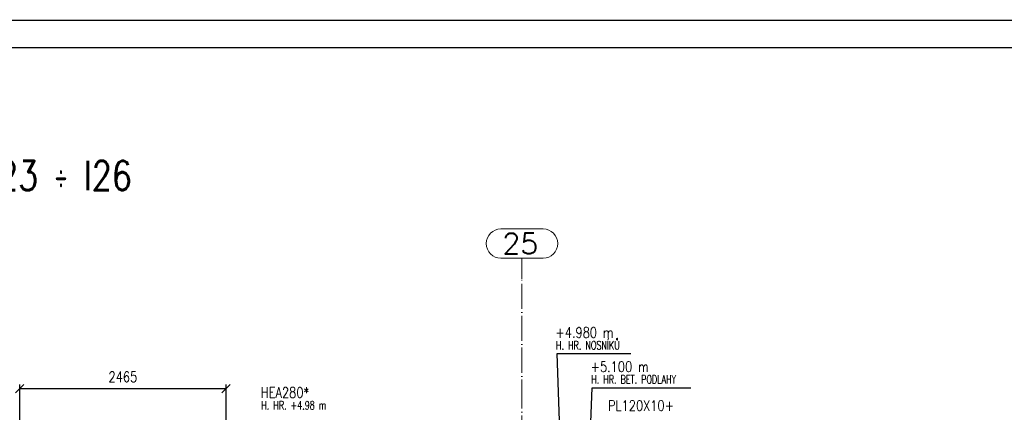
# Paper-space layout 'Layout1' of a CAD drawing. Extents: x -2 to 1380, y -36 to 422.
# Tile 44 of 79: x 455 to 690, y 326 to 420. Entities that reach past the tile are written whole.
import ezdxf
from ezdxf.enums import TextEntityAlignment as Align

# ---------------------------------------------------------------- set-up
doc = ezdxf.new("R2010")
doc.units = 0
doc.linetypes.add('ACAD_ISO04W100', pattern=[30.5, 24, -3, 0.5, -3])
doc.linetypes.add('HP_01_CER_B', pattern=[8, 5, -1, 1, -1])
doc.layers.get('0').update_dxf_attribs({"linetype": 'CONTINUOUS'})
doc.layers.get('DEFPOINTS').update_dxf_attribs({"color": 132, "linetype": 'CONTINUOUS'})
doc.layers.add('RAMECEK_HP', color=251, linetype='CONTINUOUS')
for name, color, linetype, lineweight in [('SS_1.ET-HALA_TaO-RASTR', 7, 'HP_01_CER_B', 13), ('SS_KOTY', 3, 'CONTINUOUS', 25), ('SS_NADPIS_7', 6, 'CONTINUOUS', 70), ('SS_POPIS_PROFILU', 13, 'CONTINUOUS', 25), ('SS_POPIS_PROFILU_S355', 2, 'CONTINUOUS', 35)]:
    doc.layers.add(name, color=color, linetype=linetype, lineweight=lineweight)
doc.styles.add('ROMANS', font='romans.shx', dxfattribs={"width": 0.8})
doc.styles.add('romans.shx', font='romans.shx', dxfattribs={"height": 5})
doc.dimstyles.new('A-1_(2.5)_50AS', dxfattribs={"dimtxt": 2.5, "dimasz": 2, "dimexe": 1, "dimexo": 2, "dimgap": 0, "dimtad": 0, "dimdec": 1, "dimlfac": 50, "dimrnd": 1, "dimtxsty": 'ROMANS', "dimblk1": 'OBLIQUE', "dimblk2": 'OBLIQUE', "dimsah": 1, "dimcen": 2, "dimclrd": 256, "dimclre": 256, "dimclrt": 256, "dimadec": 1, "dimazin": 2, "dimtfac": 0.714286, "dimtdec": 1, "dimtmove": 0, "dimatfit": 3, "dimldrblk": 'OPEN', "dimfxl": 1, "dimtvp": 1.142857, "dimtfill": 1, "dimtolj": 1, "dimlwd": -1, "dimlwe": -1, "dimarcsym": 0})

# ---------------------------------------------------------------- blocks, each defined once
blk = doc.blocks.new('*U6')
at = {"layer": 'RAMECEK_HP', "lineweight": 35, "const_width": 0.35}
for points in [[(0, 420), (0, 0), (1188, 0), (1188, 420)], [(6.5, 413.5), (6.5, 6.5), (1181.5, 6.5), (1181.5, 413.5)]]:
    blk.add_lwpolyline(points, close=True, dxfattribs=at)
at = {"layer": 'DEFPOINTS', "style": 'ROMANS', "width": 0.8}
blk.add_attdef('TISK', text='', height=10, dxfattribs=at).set_placement((1188, -33), align=Align.RIGHT)
blk = doc.blocks.new('_Oblique')
at = {"color": 0, "linetype": 'ByBlock', "lineweight": -2}
blk.add_line((-0.5, -0.5), (0.5, 0.5), dxfattribs=at)
blk = doc.blocks.new('*D58')
at = {"layer": 'DEFPOINTS', "color": 0, "transparency": 16777216}
for p in [(455.19, 331.97), (504.49, 309.73, -4985), (455.19, 306.73, -5000.4)]:
    blk.add_point(p, dxfattribs=at)
at = {"layer": 'SS_KOTY', "transparency": 16777216}
for p, q in [((455.19, 308.73), (455.19, 332.97)), ((504.49, 331.97), (455.19, 331.97)), ((504.49, 311.73), (504.49, 332.97))]:
    blk.add_line(p, q, dxfattribs=at)
at = {"layer": 'SS_KOTY', "transparency": 16777216, "xscale": 2, "yscale": 2, "zscale": 2, "rotation": 180}
blk.add_blockref('_Oblique', (455.19, 331.97), dxfattribs=at)
at = {"layer": 'SS_KOTY', "transparency": 16777216, "xscale": 2, "yscale": 2, "zscale": 2}
blk.add_blockref('_Oblique', (504.49, 331.97), dxfattribs=at)
at = {"layer": 'SS_KOTY', "transparency": 16777216, "insert": (479.84, 334.83), "char_height": 2.5, "attachment_point": 5, "style": 'ROMANS', "bg_fill": 3, "box_fill_scale": 1.1, "bg_fill_color": 256, "bg_fill_true_color": 13158600, "bg_fill_transparency": 0}
blk.add_mtext('\\A1;2465', dxfattribs=at)
blk = doc.blocks.new('_OPEN')
at = {"color": 0, "linetype": 'ByBlock'}
for p, q in [((-1, 0.17), (0, 0)), ((0, 0), (-1, -0.17)), ((0, 0), (-1, 0))]:
    blk.add_line(p, q, dxfattribs=at)

psp = doc.layouts.get("Layout1")

# ---------------------------------------------------------------- linework, layer by layer
at = {"layer": 'SS_1.ET-HALA_TaO-RASTR', "linetype": 'Continuous', "ltscale": 0.25}
for p, q in [((580.2352, 370.1825), (570.1399, 370.1825)), ((570.1399, 363.1825), (580.2352, 363.1825))]:
    psp.add_line(p, q, dxfattribs=at)
at = {"layer": 'SS_1.ET-HALA_TaO-RASTR', "linetype": 'ACAD_ISO04W100', "ltscale": 0.25}
for p, q in [((575.1875, 358.1825), (575.1875, 363.1825)), ((575.1875, 328.1835), (575.1875, 358.1825)), ((575.1875, 90.8546), (575.1875, 328.1835))]:
    psp.add_line(p, q, dxfattribs=at)
at = {"layer": 'SS_1.ET-HALA_TaO-RASTR', "linetype": 'Continuous', "ltscale": 0.25}
for centre, start, end in [((570.1399, 366.6825), 90, 270), ((580.2352, 366.6825), 270, 90)]:
    psp.add_arc(centre, 3.5, start, end, dxfattribs=at)
at = {"layer": 'SS_POPIS_PROFILU', "color": 13}
for points in [[(585.4674, 285.1274), (583.5725, 340.3794), (601.1725, 340.3794)], [(591.0609, 309.5274), (591.9755, 332.202), (615.5089, 332.202)]]:
    psp.add_lwpolyline(points, dxfattribs=at)

# ---------------------------------------------------------------- block references
at = {"layer": 'RAMECEK_HP'}
psp.add_blockref('*U6', (0, 0), dxfattribs=at)

# ---------------------------------------------------------------- texts
at = {"layer": 'SS_1.ET-HALA_TaO-RASTR', "color": 7, "style": 'romans.shx'}
psp.add_text('25', height=5, dxfattribs=at).set_placement((570.5059, 364.1825))
at = {"layer": 'SS_NADPIS_7', "color": 6, "style": 'romans.shx', "width": 0.8}
psp.add_text('ÚROVEŇ +5.100 m - H23 ÷ I26', height=7, dxfattribs=at).set_placement((358.3398, 379.4085))
at = {"layer": 'SS_POPIS_PROFILU', "color": 13, "style": 'romans.shx'}
for s, height, width, p in [('+4.980 m', 2.5, 0.8, (583.1743, 344.1794)), ('H. HR. NOSNÍKŮ', 2, 0.7, (583.3085, 341.3794)), ('+5.100 m', 2.5, 0.8, (591.5774, 336.002)), ('H. HR. BET. PODLAHY', 2, 0.7, (591.7115, 333.202)), ('PL120X10+', 2.5, 0.8, (595.7312, 326.7068))]:
    psp.add_text(s, height=height, dxfattribs=dict(at, width=width)).set_placement(p)
at = {"layer": 'SS_POPIS_PROFILU_S355', "color": 2, "style": 'romans.shx', "width": 0.8}
psp.add_text('HEA280*', height=2.5, dxfattribs=at).set_placement((512.7828, 329.8348))
at = {"layer": 'SS_POPIS_PROFILU_S355', "color": 7, "style": 'romans.shx', "width": 0.7}
psp.add_text('H. HR. +4.98 m', height=2, dxfattribs=at).set_placement((512.8959, 327.0348))

# ---------------------------------------------------------------- next in the draw order: dimensions: what is measured, and where the dimension line sits
at = {"layer": 'SS_KOTY'}
dim = psp.add_linear_dim(base=(455.1875, 331.971), p1=(504.4875, 309.7274, -4985), p2=(455.1875, 306.7274, -5000.4), dimstyle='A-1_(2.5)_50AS', dxfattribs=at)
dim.commit()
dim.dimension.update_dxf_attribs({"geometry": '*D58', "text_midpoint": (479.8375, 334.8282)})

doc.saveas('drawing.dxf')
